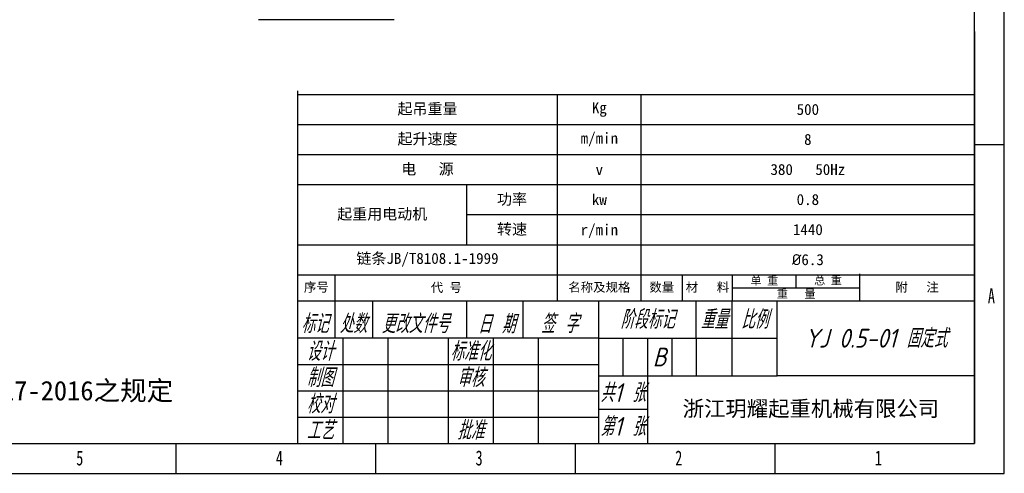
# Model space of a CAD drawing. Header units: millimetres. Extents: x 275 to 1805, y 43 to 1125.
# Tile 11 of 12: x 957 to 1805, y 43 to 434. Entities that reach past the tile are written whole.
import ezdxf

# ---------------------------------------------------------------- set-up
doc = ezdxf.new("R2010")
doc.units = ezdxf.units.MM
doc.styles.add('标准样式', font='gbeitc.shx', dxfattribs={"height": 50, "bigfont": 'gbcbig.shx'})
doc.styles.add('样式 1', font='SimSun.ttf', dxfattribs={"width": 0.7, "height": 2.5})

# ---------------------------------------------------------------- blocks, each defined once
blk = doc.blocks.new('1')
at = {"lineweight": -3}
for p, q in [((4925.3, -25.8), (4925.3, 1577.4)), ((4887.1, 12.4), (4887.1, 1539.2)), ((4887.1, 538.5), (4887.1, 12.4)), ((4023.4, 462.9), (4023.4, 12.4)), ((4023.4, 458.2), (4887.1, 458.2)), ((4355, 194.8), (4355, 458.2)), ((4462, 194.8), (4462, 458.2)), ((4023.4, 419.9), (4887.1, 419.9)), ((4887.1, 394.1), (4925.3, 394.1)), ((4023.4, 381.5), (4887.1, 381.5)), ((4023.4, 343.1), (4887.1, 343.1)), ((4239.3, 266.3), (4239.3, 342.6)), ((4239.3, 304.7), (4887.1, 304.7)), ((4023.4, 266.3), (4887.1, 266.3)), ((4023.4, 227.9), (4887.1, 227.9)), ((4023.4, 227.9), (4887.1, 227.9)), ((4071.4, 146.8), (4071.4, 227.9)), ((4514.5, 194.8), (4514.5, 227.9)), ((4578.4, 194.8), (4578.4, 227.9)), ((4659.7, 211.4), (4659.7, 227.9)), ((4740.9, 194.8), (4740.9, 229.2)), ((4578.4, 211.4), (4740.9, 211.4)), ((4023.4, 194.8), (4887.1, 194.8)), ((4119.4, 146.8), (4119.4, 194.8)), ((4239.4, 146.8), (4239.4, 194.8)), ((4311.4, 146.8), (4311.4, 194.8)), ((4407.4, 194.8), (4407.4, 12.4)), ((4532.2, 146.8), (4532.2, 194.8)), ((4577.8, 194.8), (4577.8, 98.8)), ((4635.4, 98.8), (4635.4, 194.8)), ((4407.4, 146.8), (4023.4, 146.8)), ((4081, 146.8), (4081, 12.4)), ((4138.6, 146.8), (4138.6, 12.4)), ((4215.4, 146.8), (4215.4, 12.4)), ((4273, 146.8), (4273, 12.4)), ((4330.6, 146.8), (4330.6, 12.4)), ((4407.4, 146.8), (4635.4, 146.8)), ((4438.6, 146.8), (4438.6, 98.8)), ((4469.8, 146.8), (4469.8, 98.8)), ((4501, 146.8), (4501, 98.8)), ((4532.2, 146.8), (4532.2, 98.8)), ((4023.4, 113.2), (4407.4, 113.2)), ((4407.4, 98.8), (4635.4, 98.8)), ((4469.8, 98.8), (4469.8, 12.4)), ((4887.1, 98.8), (4635.4, 98.8)), ((4023.4, 79.6), (4407.4, 79.6)), ((4469.8, 55.6), (4407.4, 55.6)), ((4023.4, 46), (4407.4, 46)), ((2696.2, 12.4), (4887.1, 12.4)), ((3868, 12.4), (3868, -25.8)), ((4122.8, 12.4), (4122.8, -25.8)), ((4377.6, 12.4), (4377.6, -25.8)), ((4632.4, 12.4), (4632.4, -25.8)), ((2658, -25.8), (4925.3, -25.8))]:
    blk.add_line(p, q, dxfattribs=at)
at = {"lineweight": -3, "style": '标准样式'}
for s, p in [('标记', (4028.1, 153.3)), ('处数', (4077, 153.3)), ('更改文件号', (4130.6, 153.3)), ('日 期', (4253.4, 152.9)), ('签 字', (4333.9, 153.3))]:
    blk.add_text(s, height=24, dxfattribs=at).set_placement(p)
at = {"lineweight": -3}
for s, insert, char_height, width, attachment_point in [('{\\fSimSun|b0|i0|c134|p2;起吊重量}', (4189.2, 439), 14.027, 331.581, 5), ('{\\fSimSun|b0|i0|c134|p2;Kg}', (4408.5, 439), 14.027, 107.006, 5), ('{\\fSimSun|b0|i0|c134|p2;500}', (4674.6, 439), 14.027, 425.174, 5), ('{\\fSimSun|b0|i0|c134|p2;起升速度}', (4189.2, 400.7), 14.027, 331.581, 5), ('{\\fSimSun|b0|i0|c134|p2;m/min}', (4408.5, 400.7), 14.027, 107.006, 5), ('{\\fSimSun|b0|i0|c134|p2;8}', (4674.6, 400.7), 14.027, 425.174, 5), ('{\\fSimSun|b0|i0|c134|p2;电   源}', (4189.2, 362.3), 14.027, 331.581, 5), ('{\\fSimSun|b0|i0|c134|p2;v}', (4408.5, 362.3), 14.027, 107.006, 5), ('{\\fSimSun|b0|i0|c134|p2;380   50Hz}', (4674.6, 362.3), 14.027, 425.174, 5), ('{\\fSimSun|b0|i0|c134|p2;功率}', (4297.1, 323.7), 14.027, 115.641, 5), ('{\\fSimSun|b0|i0|c134|p2;kw}', (4408.5, 323.9), 14.027, 107.006, 5), ('{\\fSimSun|b0|i0|c134|p2;0.8}', (4674.6, 323.9), 14.027, 425.174, 5), ('{\\fSimSun|b0|i0|c134|p2;起重用电动机}', (4131.4, 304.7), 14.027, 215.94, 5), ('{\\fSimSun|b0|i0|c134|p2;转速}', (4297.1, 285.4), 14.027, 115.641, 5), ('{\\fSimSun|b0|i0|c134|p2;r/min}', (4408.5, 283.7), 14.027, 107.006, 5), ('{\\fSimSun|b0|i0|c134|p2;1440}', (4674.6, 285.5), 14.027, 425.174, 5), ('{\\fSimSun|b0|i0|c134|p2;链条JB/T8108.1-1999}', (4189.2, 247.1), 14.027, 331.581, 5), ('{\\fISOCPEUR|b0|i0|c134|p34;%%C\\fSimSun|b0|i0|c134|p2;6.3}', (4674.6, 247.1), 14.027, 425.174, 5), ('{\\fSimSun|b0|i0|c134|p2;单 重}', (4619.1, 219.6), 10.342, 81.249, 5), ('{\\fSimSun|b0|i0|c134|p2;总 重}', (4700.3, 220), 10.342, 81.249, 5), ('{\\fSimSun|b0|i0|c134|p2;序号}', (4047.4, 211.4), 11.635, 48, 5), ('{\\fSimSun|b0|i0|c134|p2;代 号}', (4213.2, 211), 11.635, 283.581, 5), ('{\\fSimSun|b0|i0|c134|p2;名称及规格}', (4408.5, 211.4), 11.635, 107.006, 5), ('{\\fSimSun|b0|i0|c134|p2;数量}', (4488.2, 211.4), 11.635, 52.531, 5), ('{\\fSimSun|b0|i0|c134|p2;材   料}', (4546.5, 211.4), 11.635, 63.932, 5), ('{\\fSimSun|b0|i0|c134|p2;附   注}', (4814, 211.4), 11.635, 146.214, 5), ('{\\fSimSun|b0|i0|c134|p2;重   量}', (4659.7, 203.1), 10.342, 162.497, 5), ('{\\fSimSun|b0|i0|c134|p2;1.制造、安装、检验使用等应符合JB/T 5317-2016之规定}', (3018.4, 92.3), 24.838, 962.738, 1)]:
    blk.add_mtext(s, dxfattribs=dict(at, insert=insert, char_height=char_height, width=width, attachment_point=attachment_point))
for s, insert, char_height, width, attachment_point, style in [('{\\fSimSun|b0|i0|c134|p2;A}', (4904.3, 210.5), 19.085, 8.026, 1, '样式 1'), ('\\pt0;{\\C4;阶段标记}', (4469.8, 170.8), 24, 124.8, 5, '标准样式'), ('{\\C4;重量}', (4555, 170.8), 24, 45.6, 5, '标准样式'), ('{\\C4;比例}', (4606.6, 170.8), 24, 57.6, 5, '标准样式'), ('{\\C4;YJ 0.5-01 固定式}', (4761.4, 146.8), 24, 252, 5, '标准样式'), ('{\\C4;设计}', (4052.2, 130), 24, 57.6, 5, '标准样式'), ('{\\C4;标准化}', (4244.2, 130), 24, 57.6, 5, '标准样式'), ('{\\C4;B}', (4485.4, 122.8), 24, 31.2, 5, '标准样式'), ('{\\C4;审核}', (4244.2, 96.4), 24, 57.6, 5, '标准样式'), ('{\\C4;共1 张}', (4438.6, 77.2), 24, 62.4, 5, '标准样式'), ('{\\C4;校对}', (4052.2, 62.8), 24, 57.6, 5, '标准样式'), ('{\\C4;第1 张}', (4438.6, 34), 24, 62.4, 5, '标准样式'), ('{\\fFangSong|b0|i0|c134|p49;\\C4;浙江玥耀起重机械有限公司}', (4678.5, 55.7), 20, 417.361, 5, '标准样式'), ('{\\C4;工艺}', (4052.2, 29.2), 24, 57.6, 5, '标准样式'), ('{\\fSimSun|b0|i0|c134|p2;5}', (3740.9, 3.4), 19.085, 11.005, 1, '样式 1'), ('{\\fSimSun|b0|i0|c134|p2;4}', (3995.7, 3.4), 19.085, 9.325, 1, '样式 1'), ('{\\fSimSun|b0|i0|c134|p2;3}', (4250.5, 3.4), 19.085, 7.645, 1, '样式 1'), ('{\\fSimSun|b0|i0|c134|p2;2}', (4505.3, 3.4), 19.085, 9.325, 1, '样式 1'), ('{\\fSimSun|b0|i0|c134|p2;1}', (4760.1, 3.4), 19.085, 6.605, 1, '样式 1')]:
    blk.add_mtext(s, dxfattribs=dict(at, insert=insert, char_height=char_height, width=width, attachment_point=attachment_point, style=style))
at = {"color": 4, "lineweight": -3, "char_height": 24, "width": 57.6, "attachment_point": 5, "style": '标准样式'}
for s, insert in [('制图', (4052.2, 96.4)), ('批准', (4244.2, 29.2))]:
    blk.add_mtext(s, dxfattribs=dict(at, insert=insert))

msp = doc.modelspace()

# ---------------------------------------------------------------- linework, layer by layer
msp.add_line((1279.4, 434.292), (1162.491, 434.292))

# ---------------------------------------------------------------- block references
at = {"lineweight": 18, "xscale": 0.6749999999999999, "yscale": 0.6749999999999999, "zscale": 0.6749999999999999}
msp.add_blockref('1', (-1519.582, 60.502), dxfattribs=at)

doc.saveas('drawing.dxf')
